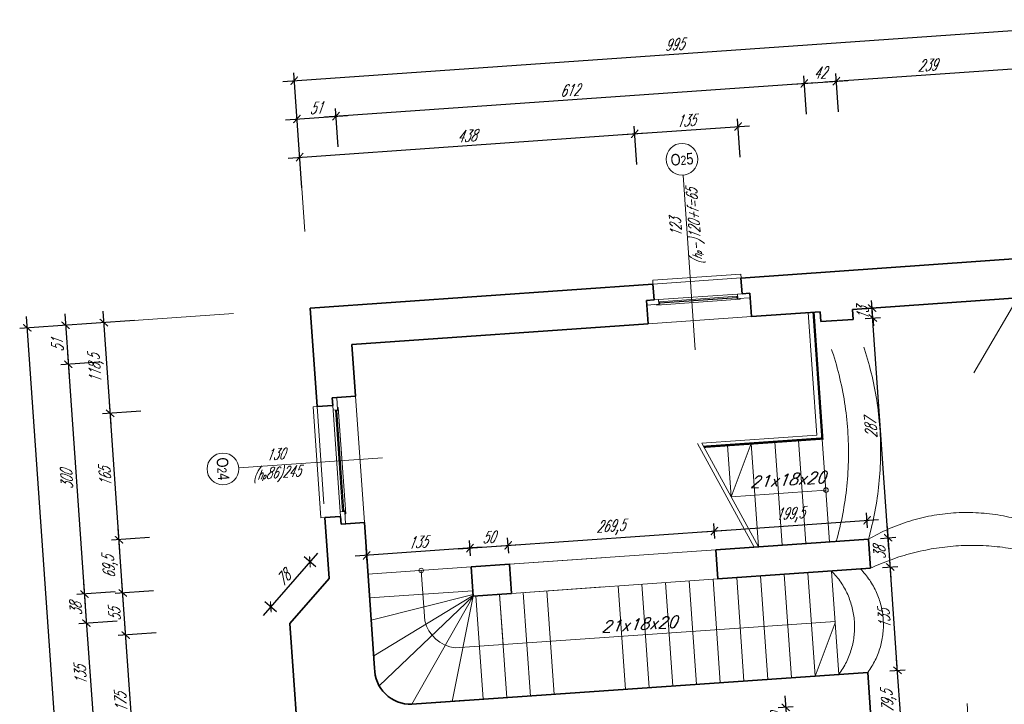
# Model space of a CAD drawing. Header units: millimetres. Extents: x 402 to 79005, y -7782 to 89952.
# Tile 161 of 256: x 21486 to 22769, y 32307 to 33199. Entities that reach past the tile are written whole.
import ezdxf

# ---------------------------------------------------------------- set-up
doc = ezdxf.new("R2010")
doc.units = ezdxf.units.MM
doc.header["$LTSCALE"] = 10
doc.linetypes.add('ACAD_ISO03W100', pattern=[30, 12, -18])
doc.linetypes.add('DASHED', pattern=[19.05, 12.7, -6.35])
doc.layers.get('0').update_dxf_attribs({"lineweight": 0})
doc.layers.get('Defpoints').update_dxf_attribs({"color": 253})
for name, color, linetype, lineweight in [('01 parter - ściany', 253, 'Continuous', 35), ('03-01_okna', 253, 'Continuous', 15), ('03_drzwi', 253, 'Continuous', 15), ('04-1_widok', 253, 'Continuous', 5), ('04-2_nad', 253, 'DASHED', 5), ('05-01_wymiary', 253, 'Continuous', 5), ('05-03_opis', 253, 'Continuous', 5), ('inw03-02_schody', 253, 'Continuous', 5), ('os', 253, 'ACAD_ISO03W100', 5)]:
    doc.layers.add(name, color=color, linetype=linetype, lineweight=lineweight)
doc.styles.add('ariel', font='ARIAL.TTF', dxfattribs={"width": 0.8})
doc.styles.add('ariel_wym', font='simplex.shx', dxfattribs={"width": 0.65, "oblique": 25})
doc.dimstyles.new('ariel 50', dxfattribs={"dimtxt": 15, "dimasz": 10, "dimexe": 10, "dimexo": 0, "dimgap": 5, "dimtad": 1, "dimdec": 1, "dimrnd": 0.5, "dimtxsty": 'ariel_wym', "dimblk": 'ARCHTICK', "dimcen": 2.5, "dimdle": 15, "dimazin": 0, "dimtfac": 1, "dimtdec": 1, "dimtix": 1, "dimtmove": 0, "dimatfit": 3, "dimldrblk": 'DOT', "dimfxl": 0, "dimarcsym": 0})
doc.dimstyles.new('ariel 50 wnętrze', dxfattribs={"dimtxt": 15, "dimasz": 10, "dimexe": 10, "dimexo": 0, "dimgap": 5, "dimtad": 1, "dimdec": 1, "dimrnd": 0.5, "dimtxsty": 'ariel_wym', "dimblk": 'ARCHTICK', "dimcen": 2.5, "dimdle": 15, "dimazin": 0, "dimtfac": 1, "dimtdec": 1, "dimtix": 1, "dimtmove": 0, "dimatfit": 3, "dimldrblk": 'DOT', "dimfxl": 0, "dimarcsym": 0})

# ---------------------------------------------------------------- blocks, each defined once
blk = doc.blocks.new('_ArchTick')
at = {"color": 0, "linetype": 'ByBlock', "const_width": 0.15}
blk.add_lwpolyline([(-0.5, -0.5), (0.5, 0.5)], dxfattribs=at)
blk = doc.blocks.new('*D1499')
at = {"layer": '05-01_wymiary', "color": 0, "lineweight": -2}
for p, q in [((21663.7, 32399.9), (21613.8, 32396.4)), ((21637.1, 32207.4), (21622.8, 32412.1)), ((21675.9, 32225.2), (21626.1, 32221.7))]:
    blk.add_line(p, q, dxfattribs=at)
at = {"layer": 'Defpoints', "color": 0}
for p in [(21837.9, 32412.1), (21623.8, 32397.1), (21917.1, 32242.1)]:
    blk.add_point(p, dxfattribs=at)
at = {"layer": '05-01_wymiary', "color": 0, "lineweight": -2, "xscale": 10, "yscale": 10, "zscale": 10}
for p, rotation in [((21623.8, 32397.1), 94.000000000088), ((21636, 32222.4), 274.000000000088)]:
    blk.add_blockref('_ArchTick', p, dxfattribs=dict(at, rotation=rotation))
at = {"layer": '05-01_wymiary', "color": 0, "insert": (21617.5, 32308.9), "char_height": 15, "attachment_point": 5, "rotation": 94, "style": 'ariel_wym'}
blk.add_mtext('175', dxfattribs=at)
blk = doc.blocks.new('_Dot')
at = {"color": 0, "linetype": 'ByBlock', "lineweight": -2}
blk.add_line((-0.5, 0), (-1, 0), dxfattribs=at)
at = {"color": 0, "linetype": 'ByBlock', "const_width": 0.5}
blk.add_lwpolyline([(-0.25, 0, 1), (0.25, 0, 1)], format="xyb", close=True, dxfattribs=at)
blk = doc.blocks.new('*D1500')
at = {"layer": '05-01_wymiary', "color": 0, "lineweight": -2}
for p, q in [((21624.9, 32382.2), (21618.9, 32467)), ((21659.9, 32454.8), (21610, 32451.3)), ((21663.7, 32399.9), (21613.8, 32396.4))]:
    blk.add_line(p, q, dxfattribs=at)
at = {"layer": 'Defpoints', "color": 0}
for p in [(21889, 32470.8), (21620, 32452), (21837.9, 32412.1)]:
    blk.add_point(p, dxfattribs=at)
at = {"layer": '05-01_wymiary', "color": 0, "lineweight": -2, "xscale": 10, "yscale": 10, "zscale": 10}
for p, rotation in [((21620, 32452), 94.00000000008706), ((21623.8, 32397.1), 274.0000000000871)]:
    blk.add_blockref('_ArchTick', p, dxfattribs=dict(at, rotation=rotation))
at = {"layer": '05-01_wymiary', "color": 0, "insert": (21609.4, 32423.7), "char_height": 15, "attachment_point": 5, "rotation": 94, "style": 'ariel_wym'}
blk.add_mtext('55', dxfattribs=at)
blk = doc.blocks.new('*D1501')
at = {"layer": '05-01_wymiary', "color": 0, "lineweight": -2}
for p, q in [((21621, 32437), (21614.1, 32536.3)), ((21655, 32524.1), (21605.2, 32520.6)), ((21659.9, 32454.8), (21610, 32451.3))]:
    blk.add_line(p, q, dxfattribs=at)
at = {"layer": 'Defpoints', "color": 0}
for p in [(21935, 32543.7), (21615.1, 32521.3), (21889, 32470.8)]:
    blk.add_point(p, dxfattribs=at)
at = {"layer": '05-01_wymiary', "color": 0, "lineweight": -2, "xscale": 10, "yscale": 10, "zscale": 10}
for p, rotation in [((21615.1, 32521.3), 94.00000000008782), ((21620, 32452), 274.0000000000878)]:
    blk.add_blockref('_ArchTick', p, dxfattribs=dict(at, rotation=rotation))
at = {"layer": '05-01_wymiary', "color": 0, "insert": (21603.7, 32485.7), "char_height": 15, "attachment_point": 5, "rotation": 94, "style": 'ariel_wym'}
blk.add_mtext('69,5', dxfattribs=at)
blk = doc.blocks.new('*D1502')
at = {"layer": '05-01_wymiary', "color": 0, "lineweight": -2}
for p, q in [((21616.2, 32506.4), (21602.6, 32700.9)), ((21643.5, 32688.7), (21593.6, 32685.2)), ((21655, 32524.1), (21605.2, 32520.6))]:
    blk.add_line(p, q, dxfattribs=at)
at = {"layer": 'Defpoints', "color": 0}
for p in [(21923.5, 32708.3), (21603.6, 32685.9), (21935, 32543.7)]:
    blk.add_point(p, dxfattribs=at)
at = {"layer": '05-01_wymiary', "color": 0, "lineweight": -2, "xscale": 10, "yscale": 10, "zscale": 10}
for p, rotation in [((21603.6, 32685.9), 94.00000000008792), ((21615.1, 32521.3), 274.0000000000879)]:
    blk.add_blockref('_ArchTick', p, dxfattribs=dict(at, rotation=rotation))
at = {"layer": '05-01_wymiary', "color": 0, "insert": (21596.9, 32602.8), "char_height": 15, "attachment_point": 5, "rotation": 94, "style": 'ariel_wym'}
blk.add_mtext('165', dxfattribs=at)
blk = doc.blocks.new('*D1503')
at = {"layer": '05-01_wymiary', "color": 0, "lineweight": -2}
for p, q in [((21604.7, 32671), (21594.3, 32819.1)), ((21635.3, 32806.9), (21585.4, 32803.4)), ((21643.5, 32688.7), (21593.6, 32685.2))]:
    blk.add_line(p, q, dxfattribs=at)
at = {"layer": 'Defpoints', "color": 0}
for p in [(21864.3, 32822.9), (21595.4, 32804.1), (21923.5, 32708.3)]:
    blk.add_point(p, dxfattribs=at)
at = {"layer": '05-01_wymiary', "color": 0, "lineweight": -2, "xscale": 10, "yscale": 10, "zscale": 10}
for p, rotation in [((21595.4, 32804.1), 94.00000000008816), ((21603.6, 32685.9), 274.0000000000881)]:
    blk.add_blockref('_ArchTick', p, dxfattribs=dict(at, rotation=rotation))
at = {"layer": '05-01_wymiary', "color": 0, "insert": (21585.6, 32744.1), "char_height": 15, "attachment_point": 5, "rotation": 94, "style": 'ariel_wym'}
blk.add_mtext('118,5', dxfattribs=at)
blk = doc.blocks.new('*D1504')
at = {"layer": '05-01_wymiary', "color": 0, "lineweight": -2}
for p, q in [((21544.4, 32815.6), (21550.1, 32734.8)), ((21585.4, 32803.4), (21535.5, 32799.9)), ((21588.9, 32752.6), (21539.1, 32749.1))]:
    blk.add_line(p, q, dxfattribs=at)
at = {"layer": 'Defpoints', "color": 0}
for p in [(21864.3, 32822.9), (21918.8, 32775.6), (21549, 32749.8)]:
    blk.add_point(p, dxfattribs=at)
at = {"layer": '05-01_wymiary', "color": 0, "lineweight": -2, "xscale": 10, "yscale": 10, "zscale": 10}
for p, rotation in [((21545.5, 32800.6), 94.00000000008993), ((21549, 32749.8), 274.0000000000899)]:
    blk.add_blockref('_ArchTick', p, dxfattribs=dict(at, rotation=rotation))
at = {"layer": '05-01_wymiary', "color": 0, "insert": (21534.8, 32774.3), "char_height": 15, "attachment_point": 5, "rotation": 94, "style": 'ariel_wym'}
blk.add_mtext('51', dxfattribs=at)
blk = doc.blocks.new('*D1505')
at = {"layer": '05-01_wymiary', "color": 0, "lineweight": -2}
for p, q in [((21548, 32764.7), (21571, 32435.5)), ((21588.9, 32752.6), (21539.1, 32749.1)), ((21609.9, 32453.3), (21560, 32449.8))]:
    blk.add_line(p, q, dxfattribs=at)
at = {"layer": 'Defpoints', "color": 0}
for p in [(21918.8, 32775.6), (22074.4, 32485.8), (21570, 32450.5)]:
    blk.add_point(p, dxfattribs=at)
at = {"layer": '05-01_wymiary', "color": 0, "lineweight": -2, "xscale": 10, "yscale": 10, "zscale": 10}
for p, rotation in [((21549, 32749.8), 94.00000000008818), ((21570, 32450.5), 274.0000000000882)]:
    blk.add_blockref('_ArchTick', p, dxfattribs=dict(at, rotation=rotation))
at = {"layer": '05-01_wymiary', "color": 0, "insert": (21547, 32599.3), "char_height": 15, "attachment_point": 5, "rotation": 94, "style": 'ariel_wym'}
blk.add_mtext('300', dxfattribs=at)
blk = doc.blocks.new('*D1506')
at = {"layer": '05-01_wymiary', "color": 0, "lineweight": -2}
for p, q in [((21568.9, 32465.5), (21573.7, 32397.6)), ((21609.9, 32453.3), (21560, 32449.8)), ((21612.5, 32415.4), (21562.6, 32411.9))]:
    blk.add_line(p, q, dxfattribs=at)
at = {"layer": 'Defpoints', "color": 0}
for p in [(22074.4, 32485.8), (22080.3, 32448.1), (21572.6, 32412.6)]:
    blk.add_point(p, dxfattribs=at)
at = {"layer": '05-01_wymiary', "color": 0, "lineweight": -2, "xscale": 10, "yscale": 10, "zscale": 10}
for p, rotation in [((21570, 32450.5), 94.00000000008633), ((21572.6, 32412.6), 274.0000000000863)]:
    blk.add_blockref('_ArchTick', p, dxfattribs=dict(at, rotation=rotation))
at = {"layer": '05-01_wymiary', "color": 0, "insert": (21558.8, 32430.7), "char_height": 15, "attachment_point": 5, "rotation": 94, "style": 'ariel_wym'}
blk.add_mtext('38', dxfattribs=at)
blk = doc.blocks.new('*D1507')
at = {"layer": '05-01_wymiary', "color": 0, "lineweight": -2}
for p, q in [((21571.6, 32427.6), (21583.1, 32263)), ((21612.5, 32415.4), (21562.6, 32411.9)), ((21621.9, 32280.7), (21572.1, 32277.2))]:
    blk.add_line(p, q, dxfattribs=at)
at = {"layer": 'Defpoints', "color": 0}
for p in [(22080.3, 32448.1), (21996.7, 32306.9), (21582, 32277.9)]:
    blk.add_point(p, dxfattribs=at)
at = {"layer": '05-01_wymiary', "color": 0, "lineweight": -2, "xscale": 10, "yscale": 10, "zscale": 10}
for p, rotation in [((21572.6, 32412.6), 94.00000000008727), ((21582, 32277.9), 274.0000000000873)]:
    blk.add_blockref('_ArchTick', p, dxfattribs=dict(at, rotation=rotation))
at = {"layer": '05-01_wymiary', "color": 0, "insert": (21564.9, 32344.4), "char_height": 15, "attachment_point": 5, "rotation": 94, "style": 'ariel_wym'}
blk.add_mtext('135', dxfattribs=at)
blk = doc.blocks.new('*D1529')
at = {"layer": '05-01_wymiary', "color": 0, "lineweight": -2}
for p, q in [((21803.8, 28390.3), (21494.6, 32812.1)), ((21535.5, 32799.9), (21485.6, 32796.5)), ((21842.6, 28408), (21792.7, 28404.5))]:
    blk.add_line(p, q, dxfattribs=at)
at = {"layer": 'Defpoints', "color": 0}
for p in [(21864.3, 32822.9), (21495.6, 32797.2), (22246.2, 28436.2)]:
    blk.add_point(p, dxfattribs=at)
at = {"layer": '05-01_wymiary', "color": 0, "lineweight": -2, "xscale": 10, "yscale": 10, "zscale": 10}
for p, rotation in [((21495.6, 32797.2), 94.00000000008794), ((21802.7, 28405.2), 274.0000000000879)]:
    blk.add_blockref('_ArchTick', p, dxfattribs=dict(at, rotation=rotation))
at = {"layer": '05-01_wymiary', "color": 0, "insert": (21635.3, 30600.2), "char_height": 15, "attachment_point": 5, "rotation": 94, "style": 'ariel_wym'}
blk.add_mtext('4402,5', dxfattribs=at)
blk = doc.blocks.new('*D1530')
at = {"layer": '05-01_wymiary', "color": 0, "lineweight": -2}
for p, q in [((22290.3, 33010.2), (22286.8, 33060.1)), ((21835.6, 33018.5), (22302.5, 33051.2)), ((21853.4, 32979.7), (21849.9, 33029.5))]:
    blk.add_line(p, q, dxfattribs=at)
at = {"layer": 'Defpoints', "color": 0}
for p in [(22287.5, 33050.1), (21864.3, 32822.9), (22304.8, 32802.6)]:
    blk.add_point(p, dxfattribs=at)
at = {"layer": '05-01_wymiary', "color": 0, "lineweight": -2, "xscale": 10, "yscale": 10, "zscale": 10}
for p, rotation in [((22287.5, 33050.1), 3.999999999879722), ((21850.6, 33019.6), 183.9999999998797)]:
    blk.add_blockref('_ArchTick', p, dxfattribs=dict(at, rotation=rotation))
at = {"layer": '05-01_wymiary', "color": 0, "insert": (22068.2, 33047.3), "char_height": 15, "attachment_point": 5, "rotation": 4, "style": 'ariel_wym'}
blk.add_mtext('438', dxfattribs=at)
blk = doc.blocks.new('*D1531')
at = {"layer": '05-01_wymiary', "color": 0, "lineweight": -2}
for p, q in [((22425, 33019.6), (22421.5, 33069.5)), ((22272.6, 33049.1), (22437.2, 33060.6)), ((22290.3, 33010.2), (22286.8, 33060.1))]:
    blk.add_line(p, q, dxfattribs=at)
at = {"layer": 'Defpoints', "color": 0}
for p in [(22422.2, 33059.5), (22439.5, 32812), (22304.8, 32802.6)]:
    blk.add_point(p, dxfattribs=at)
at = {"layer": '05-01_wymiary', "color": 0, "lineweight": -2, "xscale": 10, "yscale": 10, "zscale": 10}
for p, rotation in [((22287.5, 33050.1), 183.9999999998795), ((22422.2, 33059.5), 3.99999999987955)]:
    blk.add_blockref('_ArchTick', p, dxfattribs=dict(at, rotation=rotation))
at = {"layer": '05-01_wymiary', "color": 0, "insert": (22354, 33067.3), "char_height": 15, "attachment_point": 5, "rotation": 4, "style": 'ariel_wym'}
blk.add_mtext('135', dxfattribs=at)
blk = doc.blocks.new('*D1533')
at = {"layer": '05-01_wymiary', "color": 0, "lineweight": -2}
for p, q in [((21900.8, 33033.1), (21897.3, 33083)), ((21832.1, 33068.4), (21912.9, 33074)), ((21849.9, 33029.5), (21846.4, 33079.4))]:
    blk.add_line(p, q, dxfattribs=at)
at = {"layer": 'Defpoints', "color": 0}
for p in [(21898, 33073), (21864.3, 32822.9), (21918.8, 32775.6)]:
    blk.add_point(p, dxfattribs=at)
at = {"layer": '05-01_wymiary', "color": 0, "lineweight": -2, "xscale": 10, "yscale": 10, "zscale": 10}
for p, rotation in [((21847.1, 33069.4), 183.9999999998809), ((21898, 33073), 3.999999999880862)]:
    blk.add_blockref('_ArchTick', p, dxfattribs=dict(at, rotation=rotation))
at = {"layer": '05-01_wymiary', "color": 0, "insert": (21871.7, 33083.7), "char_height": 15, "attachment_point": 5, "rotation": 4, "style": 'ariel_wym'}
blk.add_mtext('51', dxfattribs=at)
blk = doc.blocks.new('*D1534')
at = {"layer": '05-01_wymiary', "color": 0, "lineweight": -2}
for p, q in [((22511.3, 33075.8), (22507.8, 33125.7)), ((21883, 33072), (22523.4, 33116.7)), ((21900.8, 33033.1), (21897.3, 33083))]:
    blk.add_line(p, q, dxfattribs=at)
at = {"layer": 'Defpoints', "color": 0}
for p in [(22508.5, 33115.7), (22529.3, 32818.3), (21918.8, 32775.6)]:
    blk.add_point(p, dxfattribs=at)
at = {"layer": '05-01_wymiary', "color": 0, "lineweight": -2, "xscale": 10, "yscale": 10, "zscale": 10}
for p, rotation in [((22508.5, 33115.7), 3.99999999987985), ((21898, 33073), 183.9999999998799)]:
    blk.add_blockref('_ArchTick', p, dxfattribs=dict(at, rotation=rotation))
at = {"layer": '05-01_wymiary', "color": 0, "insert": (22202.4, 33106.8), "char_height": 15, "attachment_point": 5, "rotation": 4, "style": 'ariel_wym'}
blk.add_mtext('612', dxfattribs=at)
blk = doc.blocks.new('*D1535')
at = {"layer": '05-01_wymiary', "color": 0, "lineweight": -2}
for p, q in [((22493.5, 33114.6), (22565.3, 33119.7)), ((22511.3, 33075.8), (22507.8, 33125.7)), ((22553.2, 33078.7), (22549.7, 33128.6))]:
    blk.add_line(p, q, dxfattribs=at)
at = {"layer": 'Defpoints', "color": 0}
for p in [(22550.4, 33118.6), (22529.3, 32818.3), (22571.2, 32821.2)]:
    blk.add_point(p, dxfattribs=at)
at = {"layer": '05-01_wymiary', "color": 0, "lineweight": -2, "xscale": 10, "yscale": 10, "zscale": 10}
for p, rotation in [((22508.5, 33115.7), 183.9999999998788), ((22550.4, 33118.6), 3.999999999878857)]:
    blk.add_blockref('_ArchTick', p, dxfattribs=dict(at, rotation=rotation))
at = {"layer": '05-01_wymiary', "color": 0, "insert": (22528.6, 33129.6), "char_height": 15, "attachment_point": 5, "rotation": 4, "style": 'ariel_wym'}
blk.add_mtext('42', dxfattribs=at)
blk = doc.blocks.new('*D1536')
at = {"layer": '05-01_wymiary', "color": 0, "lineweight": -2}
for p, q in [((22791.6, 33095.4), (22788.1, 33145.3)), ((22535.4, 33117.6), (22803.8, 33136.3)), ((22553.2, 33078.7), (22549.7, 33128.6))]:
    blk.add_line(p, q, dxfattribs=at)
at = {"layer": 'Defpoints', "color": 0}
for p in [(22788.8, 33135.3), (22809.6, 32837.9), (22571.2, 32821.2)]:
    blk.add_point(p, dxfattribs=at)
at = {"layer": '05-01_wymiary', "color": 0, "lineweight": -2, "xscale": 10, "yscale": 10, "zscale": 10}
for p, rotation in [((22788.8, 33135.3), 3.999999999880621), ((22550.4, 33118.6), 183.9999999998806)]:
    blk.add_blockref('_ArchTick', p, dxfattribs=dict(at, rotation=rotation))
at = {"layer": '05-01_wymiary', "color": 0, "insert": (22668.7, 33139.4), "char_height": 15, "attachment_point": 5, "rotation": 4, "style": 'ariel_wym'}
blk.add_mtext('239', dxfattribs=at)
blk = doc.blocks.new('*D1538')
at = {"layer": '05-01_wymiary', "color": 0, "lineweight": -2}
for p, q in [((22839, 33148.8), (22835.5, 33198.7)), ((21828.7, 33118.3), (22851.2, 33189.8)), ((21846.4, 33079.4), (21842.9, 33129.3))]:
    blk.add_line(p, q, dxfattribs=at)
at = {"layer": 'Defpoints', "color": 0}
for p in [(22836.2, 33188.7), (22856.9, 32892.4), (21864.3, 32822.9)]:
    blk.add_point(p, dxfattribs=at)
at = {"layer": '05-01_wymiary', "color": 0, "lineweight": -2, "xscale": 10, "yscale": 10, "zscale": 10}
for p, rotation in [((22836.2, 33188.7), 3.999999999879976), ((21843.6, 33119.3), 183.9999999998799)]:
    blk.add_blockref('_ArchTick', p, dxfattribs=dict(at, rotation=rotation))
at = {"layer": '05-01_wymiary', "color": 0, "insert": (22339, 33166.5), "char_height": 15, "attachment_point": 5, "rotation": 4, "style": 'ariel_wym'}
blk.add_mtext('995', dxfattribs=at)
blk = doc.blocks.new('*D1666')
at = {"layer": '05-01_wymiary', "color": 0, "lineweight": -2}
for p, q in [((22636.6, 32256.9), (22628.9, 32366.2)), ((22620, 32350.5), (22639.9, 32351.9)), ((22625.5, 32271.1), (22645.5, 32272.5))]:
    blk.add_line(p, q, dxfattribs=at)
at = {"layer": 'Defpoints', "color": 0}
for p in [(22630, 32351.2), (22591.2, 32348.5), (22613.2, 32270.3)]:
    blk.add_point(p, dxfattribs=at)
at = {"layer": '05-01_wymiary', "color": 0, "lineweight": -2, "xscale": 10, "yscale": 10, "zscale": 10}
for p, rotation in [((22630, 32351.2), 94.00000000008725), ((22635.5, 32271.8), 274.0000000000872)]:
    blk.add_blockref('_ArchTick', p, dxfattribs=dict(at, rotation=rotation))
at = {"layer": '05-01_wymiary', "color": 0, "insert": (22618.8, 32310.5), "char_height": 15, "attachment_point": 5, "rotation": 94, "style": 'ariel_wym'}
blk.add_mtext('79,5', dxfattribs=at)
blk = doc.blocks.new('*D1667')
at = {"layer": '05-01_wymiary', "color": 0, "lineweight": -2}
for p, q in [((22631, 32336.2), (22619.5, 32500.8)), ((22610.6, 32485.2), (22630.5, 32486.6)), ((22620, 32350.5), (22639.9, 32351.9))]:
    blk.add_line(p, q, dxfattribs=at)
at = {"layer": 'Defpoints', "color": 0}
for p in [(22594.8, 32484.1), (22620.5, 32485.9), (22591.2, 32348.5)]:
    blk.add_point(p, dxfattribs=at)
at = {"layer": '05-01_wymiary', "color": 0, "lineweight": -2, "xscale": 10, "yscale": 10, "zscale": 10}
for p, rotation in [((22620.5, 32485.9), 94.00000000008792), ((22630, 32351.2), 274.0000000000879)]:
    blk.add_blockref('_ArchTick', p, dxfattribs=dict(at, rotation=rotation))
at = {"layer": '05-01_wymiary', "color": 0, "insert": (22612.8, 32417.7), "char_height": 15, "attachment_point": 5, "rotation": 94, "style": 'ariel_wym'}
blk.add_mtext('135', dxfattribs=at)
blk = doc.blocks.new('*D1668')
at = {"layer": '05-01_wymiary', "color": 0, "lineweight": -2}
for p, q in [((22621.6, 32470.9), (22616.8, 32538.7)), ((22607.9, 32523.1), (22627.9, 32524.5)), ((22610.6, 32485.2), (22630.5, 32486.6))]:
    blk.add_line(p, q, dxfattribs=at)
at = {"layer": 'Defpoints', "color": 0}
for p in [(22592.1, 32522), (22617.9, 32523.8), (22594.8, 32484.1)]:
    blk.add_point(p, dxfattribs=at)
at = {"layer": '05-01_wymiary', "color": 0, "lineweight": -2, "xscale": 10, "yscale": 10, "zscale": 10}
for p, rotation in [((22617.9, 32523.8), 94.00000000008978), ((22620.5, 32485.9), 274.0000000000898)]:
    blk.add_blockref('_ArchTick', p, dxfattribs=dict(at, rotation=rotation))
at = {"layer": '05-01_wymiary', "color": 0, "insert": (22606.7, 32504), "char_height": 15, "attachment_point": 5, "rotation": 94, "style": 'ariel_wym'}
blk.add_mtext('38', dxfattribs=at)
blk = doc.blocks.new('*D1669')
at = {"layer": '05-01_wymiary', "color": 0, "lineweight": -2}
for p, q in [((22618.9, 32508.8), (22596.8, 32825)), ((22587.9, 32809.4), (22607.8, 32810.8)), ((22607.9, 32523.1), (22627.9, 32524.5))]:
    blk.add_line(p, q, dxfattribs=at)
at = {"layer": 'Defpoints', "color": 0}
for p in [(22572.1, 32808.3), (22597.9, 32810.1), (22592.1, 32522)]:
    blk.add_point(p, dxfattribs=at)
at = {"layer": '05-01_wymiary', "color": 0, "lineweight": -2, "xscale": 10, "yscale": 10, "zscale": 10}
for p, rotation in [((22597.9, 32810.1), 94.00000000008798), ((22617.9, 32523.8), 274.000000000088)]:
    blk.add_blockref('_ArchTick', p, dxfattribs=dict(at, rotation=rotation))
at = {"layer": '05-01_wymiary', "color": 0, "insert": (22595.4, 32666.1), "char_height": 15, "attachment_point": 5, "rotation": 94, "style": 'ariel_wym'}
blk.add_mtext('287', dxfattribs=at)
blk = doc.blocks.new('*D1670')
at = {"layer": '05-01_wymiary', "color": 0, "lineweight": -2}
for p, q in [((22587, 32822.4), (22606.9, 32823.7)), ((22597, 32823), (22596.3, 32833)), ((22587.9, 32809.4), (22607.8, 32810.8)), ((22597.9, 32810.1), (22597, 32823)), ((22597.9, 32810.1), (22598.6, 32800.1))]:
    blk.add_line(p, q, dxfattribs=at)
at = {"layer": 'Defpoints', "color": 0}
for p in [(22571.2, 32821.2), (22597, 32823), (22572.1, 32808.3)]:
    blk.add_point(p, dxfattribs=at)
at = {"layer": '05-01_wymiary', "color": 0, "lineweight": -2, "xscale": 10, "yscale": 10, "zscale": 10}
for p, rotation in [((22597, 32823), 274.00000000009), ((22597.9, 32810.1), 94.00000000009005)]:
    blk.add_blockref('_ArchTick', p, dxfattribs=dict(at, rotation=rotation))
at = {"layer": '05-01_wymiary', "color": 0, "insert": (22584.9, 32815.7), "char_height": 15, "attachment_point": 5, "rotation": 94, "style": 'ariel_wym'}
blk.add_mtext('13', dxfattribs=at)
blk = doc.blocks.new('*D1686')
at = {"layer": '05-01_wymiary', "color": 0, "lineweight": -2}
for p, q in [((22483.2, 32317.8), (22487.4, 32258)), ((22494.2, 32303.6), (22474.3, 32302.2)), ((22486.3, 32272.9), (22476.4, 32272.2))]:
    blk.add_line(p, q, dxfattribs=at)
at = {"layer": 'Defpoints', "color": 0}
for p in [(22516, 32305.1), (22486.3, 32272.9), (22486.3, 32272.9)]:
    blk.add_point(p, dxfattribs=at)
at = {"layer": '05-01_wymiary', "color": 0, "lineweight": -2, "xscale": 10, "yscale": 10, "zscale": 10}
for p, rotation in [((22484.3, 32302.9), 94.00000000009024), ((22486.3, 32272.9), 274.0000000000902)]:
    blk.add_blockref('_ArchTick', p, dxfattribs=dict(at, rotation=rotation))
at = {"layer": '05-01_wymiary', "color": 0, "insert": (22472.8, 32287), "char_height": 15, "attachment_point": 5, "rotation": 94, "style": 'ariel_wym'}
blk.add_mtext('30', dxfattribs=at)
blk = doc.blocks.new('*D1719')
at = {"layer": '05-01_wymiary', "color": 0, "lineweight": -2}
for p, q in [((22073.3, 32500.4), (22072, 32520.3)), ((22123.2, 32503.9), (22121.8, 32523.8)), ((22057.7, 32509.3), (22137.5, 32514.9))]:
    blk.add_line(p, q, dxfattribs=at)
at = {"layer": 'Defpoints', "color": 0}
for p in [(22122.5, 32513.9), (22074.4, 32485.8), (22124.2, 32489.3)]:
    blk.add_point(p, dxfattribs=at)
at = {"layer": '05-01_wymiary', "color": 0, "lineweight": -2, "xscale": 10, "yscale": 10, "zscale": 10}
for p, rotation in [((22072.7, 32510.4), 183.9999999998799), ((22122.5, 32513.9), 3.999999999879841)]:
    blk.add_blockref('_ArchTick', p, dxfattribs=dict(at, rotation=rotation))
at = {"layer": '05-01_wymiary', "color": 0, "insert": (22096.7, 32524.6), "char_height": 15, "attachment_point": 5, "rotation": 4, "style": 'ariel_wym'}
blk.add_mtext('50', dxfattribs=at)
blk = doc.blocks.new('*D1720')
at = {"layer": '05-01_wymiary', "color": 0, "lineweight": -2}
for p, q in [((22392, 32522.7), (22390.6, 32542.6)), ((22107.6, 32512.8), (22406.2, 32533.7)), ((22123.2, 32503.9), (22121.8, 32523.8))]:
    blk.add_line(p, q, dxfattribs=at)
at = {"layer": 'Defpoints', "color": 0}
for p in [(22391.3, 32532.6), (22393, 32508.1), (22124.2, 32489.3)]:
    blk.add_point(p, dxfattribs=at)
at = {"layer": '05-01_wymiary', "color": 0, "lineweight": -2, "xscale": 10, "yscale": 10, "zscale": 10}
for p, rotation in [((22391.3, 32532.6), 3.99999999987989), ((22122.5, 32513.9), 183.9999999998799)]:
    blk.add_blockref('_ArchTick', p, dxfattribs=dict(at, rotation=rotation))
at = {"layer": '05-01_wymiary', "color": 0, "insert": (22255.9, 32537.1), "char_height": 15, "attachment_point": 5, "rotation": 4, "style": 'ariel_wym'}
blk.add_mtext('269,5', dxfattribs=at)
blk = doc.blocks.new('*D1721')
at = {"layer": '05-01_wymiary', "color": 0, "lineweight": -2}
for p, q in [((22591.1, 32536.6), (22589.7, 32556.5)), ((22376.3, 32531.6), (22605.3, 32547.6)), ((22392, 32522.7), (22390.6, 32542.6))]:
    blk.add_line(p, q, dxfattribs=at)
at = {"layer": 'Defpoints', "color": 0}
for p in [(22590.4, 32546.6), (22592.1, 32522), (22393, 32508.1)]:
    blk.add_point(p, dxfattribs=at)
at = {"layer": '05-01_wymiary', "color": 0, "lineweight": -2, "xscale": 10, "yscale": 10, "zscale": 10}
for p, rotation in [((22590.4, 32546.6), 3.999999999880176), ((22391.3, 32532.6), 183.9999999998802)]:
    blk.add_blockref('_ArchTick', p, dxfattribs=dict(at, rotation=rotation))
at = {"layer": '05-01_wymiary', "color": 0, "insert": (22489.9, 32553.5), "char_height": 15, "attachment_point": 5, "rotation": 4, "style": 'ariel_wym'}
blk.add_mtext('199,5', dxfattribs=at)
blk = doc.blocks.new('*D1722')
at = {"layer": '05-01_wymiary', "color": 0, "lineweight": -2}
for p, q in [((22073.3, 32500.4), (22072, 32520.3)), ((22087.6, 32511.4), (21923, 32499.9)), ((21938.7, 32491), (21937.3, 32510.9))]:
    blk.add_line(p, q, dxfattribs=at)
at = {"layer": 'Defpoints', "color": 0}
for p in [(21938, 32500.9), (22074.4, 32485.8), (21939.7, 32476.4)]:
    blk.add_point(p, dxfattribs=at)
at = {"layer": '05-01_wymiary', "color": 0, "lineweight": -2, "xscale": 10, "yscale": 10, "zscale": 10}
for p, rotation in [((22072.7, 32510.4), 3.99999999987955), ((21938, 32500.9), 183.9999999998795)]:
    blk.add_blockref('_ArchTick', p, dxfattribs=dict(at, rotation=rotation))
at = {"layer": '05-01_wymiary', "color": 0, "insert": (22004.4, 32518.1), "char_height": 15, "attachment_point": 5, "rotation": 4, "style": 'ariel_wym'}
blk.add_mtext('135', dxfattribs=at)
blk = doc.blocks.new('*D1723')
at = {"layer": '05-01_wymiary', "color": 0, "lineweight": -2}
for p, q in [((21873.9, 32503.8), (21803.2, 32422.5)), ((21871.6, 32485.9), (21856.5, 32499)), ((21820.5, 32427.2), (21805.4, 32440.3))]:
    blk.add_line(p, q, dxfattribs=at)
at = {"layer": 'Defpoints', "color": 0}
for p in [(21889, 32470.8), (21813, 32433.8), (21837.9, 32412.1)]:
    blk.add_point(p, dxfattribs=at)
at = {"layer": '05-01_wymiary', "color": 0, "lineweight": -2, "xscale": 10, "yscale": 10, "zscale": 10}
for p, rotation in [((21864, 32492.5), 48.99999999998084), ((21813, 32433.8), 228.9999999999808)]:
    blk.add_blockref('_ArchTick', p, dxfattribs=dict(at, rotation=rotation))
at = {"layer": '05-01_wymiary', "color": 0, "insert": (21829.1, 32471.3), "char_height": 15, "attachment_point": 5, "rotation": 49, "style": 'ariel_wym'}
blk.add_mtext('78', dxfattribs=at)

msp = doc.modelspace()

# ---------------------------------------------------------------- linework, layer by layer
at = {"layer": '01 parter - ściany'}
for p, q in [((22425.97, 32862.22), (22856.91, 32892.35)), ((22427.4, 32841.77), (22425.97, 32862.22)), ((21864.34, 32822.94), (22311.25, 32854.19)), ((22312.68, 32833.74), (22311.25, 32854.19)), ((22427.4, 32841.77), (22437.37, 32842.46)), ((22439.5, 32812.04), (22437.37, 32842.46)), ((22571.18, 32821.25), (22809.6, 32837.92)), ((22302.7, 32833.05), (22312.68, 32833.74)), ((22304.83, 32802.62), (22302.7, 32833.05)), ((21873.3, 32694.76), (21864.34, 32822.94)), ((22439.5, 32812.04), (22529.28, 32818.32)), ((22530.19, 32805.35), (22529.28, 32818.32)), ((22571.18, 32821.25), (22572.09, 32808.28)), ((21918.77, 32775.62), (22304.83, 32802.62)), ((22572.09, 32808.28), (22530.19, 32805.35)), ((21923.48, 32708.29), (21918.77, 32775.62)), ((21923.48, 32708.29), (21893.05, 32706.16)), ((21893.75, 32696.19), (21873.3, 32694.76)), ((21893.05, 32706.16), (21893.75, 32696.19)), ((21903.87, 32551.54), (21883.42, 32550.11)), ((21888.96, 32470.8), (21883.42, 32550.11)), ((21904.56, 32541.56), (21903.87, 32551.54)), ((21934.99, 32543.69), (21904.56, 32541.56)), ((21948.24, 32354.19), (21934.99, 32543.69)), ((22393, 32508.05), (22592.11, 32521.98)), ((22594.76, 32484.07), (22592.11, 32521.98)), ((22395.65, 32470.15), (22393, 32508.05)), ((22074.37, 32485.77), (22124.25, 32489.26)), ((22077.02, 32447.86), (22074.37, 32485.77)), ((22126.9, 32451.35), (22124.25, 32489.26)), ((22395.65, 32470.15), (22594.76, 32484.07)), ((21888.96, 32470.8), (21837.93, 32412.1)), ((22077.02, 32447.86), (22126.9, 32451.35)), ((21850.85, 32227.44), (21837.93, 32412.1)), ((21996.67, 32306.92), (22591.2, 32348.49)), ((22596.34, 32275.09), (22591.2, 32348.49)), ((22034.69, 32309.57), (22064.61, 32311.67))]:
    msp.add_line(p, q, dxfattribs=at)
msp.add_arc((21995.44, 32354.1), 47.2, 179.89624, 271.48248, dxfattribs=at)
at = {"layer": '03-01_okna', "linetype": 'Continuous', "lineweight": 0}
for p, q in [((22425.67, 32867.24), (22310.9, 32859.21)), ((22426.02, 32862.25), (22425.67, 32867.24)), ((22311.24, 32854.22), (22310.9, 32859.21)), ((22318.66, 32834.17), (22421.41, 32841.37)), ((22421.62, 32838.38), (22318.87, 32831.18)), ((22420.73, 32836.81), (22319.98, 32829.75)), ((22420.9, 32834.32), (22420.62, 32838.31)), ((22320.15, 32827.26), (22319.87, 32831.25)), ((22420.76, 32836.31), (22320.01, 32829.25)), ((21873.3, 32694.81), (21868.31, 32694.46)), ((21868.31, 32694.46), (21878.43, 32549.76)), ((21903.47, 32557.53), (21894.18, 32690.2)), ((21897.17, 32690.41), (21906.46, 32557.74)), ((21901.23, 32689.69), (21897.24, 32689.41)), ((21898.74, 32689.52), (21907.89, 32558.84)), ((21899.24, 32689.55), (21908.39, 32558.87)), ((21910.38, 32559.01), (21906.39, 32558.73))]:
    msp.add_line(p, q, dxfattribs=at)
at = {"layer": '03-01_okna', "linetype": 'DASHED'}
for p, q in [((22426.02, 32862.25), (22311.24, 32854.22)), ((21873.3, 32694.81), (21883.42, 32550.11)), ((21878.43, 32549.76), (21883.42, 32550.11))]:
    msp.add_line(p, q, dxfattribs=at)
at = {"layer": '03-01_okna', "linetype": 'Continuous', "lineweight": 0}
for points in [[(22421.83, 32835.38), (22437.79, 32836.51), (22437.37, 32842.49), (22421.41, 32841.37)], [(22303.12, 32827.06), (22319.08, 32828.18), (22318.66, 32834.17), (22302.7, 32833.05)], [(21900.16, 32690.62), (21899.04, 32706.58), (21893.05, 32706.16), (21894.18, 32690.2)], [(21910.58, 32541.99), (21909.46, 32557.95), (21903.47, 32557.53), (21904.59, 32541.57)]]:
    msp.add_lwpolyline(points, close=True, dxfattribs=at)
for points in [[(22424.82, 32835.6), (22424.89, 32834.6), (22316.16, 32826.98), (22316.09, 32827.97)], [(21899.95, 32693.61), (21900.95, 32693.68), (21910.66, 32555.02), (21909.67, 32554.95)]]:
    msp.add_lwpolyline(points, dxfattribs=at)
at = {"layer": '03_drzwi'}
msp.add_line((22720.93, 32308.09), (22728.14, 32170.51), dxfattribs=at)
at = {"layer": '04-1_widok'}
for p, q in [((22304.83, 32802.65), (22439.5, 32812.07)), ((21934.99, 32543.69), (21923.48, 32708.29))]:
    msp.add_line(p, q, dxfattribs=at)
at = {"layer": '04-2_nad', "ltscale": 2}
for centre, radius, start, end in [((22141.83, 32634.34), 424.34, 344.23469, 23.76531), ((22183.72, 32637.27), 424.35, 344.23469, 23.76531), ((22720.81, 32301.33), 255.44, 67.74486, 120.25514), ((22727.7, 32202.82), 311.08, 72.70034, 115.29966), ((22470.43, 32407.71), 103.62, 323.35373, 44.64627), ((22508.06, 32410.34), 103.62, 323.35373, 44.64627)]:
    msp.add_arc(centre, radius, start, end, dxfattribs=at)
at = {"layer": '05-01_wymiary'}
for p, q in [((21842.92, 33129.29), (21857.36, 32922.7)), ((21485.62, 32796.46), (21764.58, 32815.97))]:
    msp.add_line(p, q, dxfattribs=at)
at = {"layer": '05-03_opis'}
msp.add_line((22729.72, 32738.67), (22918.84, 33063.56), dxfattribs=at)
at = {"layer": '05-03_opis', "lineweight": 0}
for p, q in [((22366.46, 32768.86), (22350.56, 32996.22)), ((21958.77, 32628.08), (21771.21, 32614.97))]:
    msp.add_line(p, q, dxfattribs=at)
for centre in [(22349.12, 33016.86), (21750.57, 32613.52)]:
    msp.add_circle(centre, 20.69, dxfattribs=at)
at = {"layer": 'inw03-02_schody'}
for p, q in [((22524.7, 32657.59), (22513.54, 32817.21)), ((22374.84, 32647.11), (22524.7, 32657.59)), ((22531.54, 32658.07), (22541.51, 32518.44)), ((22369.35, 32646.73), (22443.25, 32511.57)), ((22374.84, 32647.11), (22448.74, 32511.95)), ((22408.39, 32644.46), (22413.1, 32577.12)), ((22413.02, 32577.27), (22439.32, 32646.62)), ((22439.32, 32646.62), (22448.74, 32511.85)), ((22470.24, 32648.78), (22479.66, 32514.05)), ((22501.17, 32650.95), (22510.59, 32516.24)), ((22413.02, 32577.27), (22536.84, 32585.93)), ((22124.25, 32489.26), (22393, 32508.05)), ((22232.26, 32496.81), (22232.28, 32496.62)), ((21939.7, 32476.36), (22074.37, 32485.77)), ((22013.63, 32415.48), (22009.03, 32481.2)), ((22513.24, 32478.37), (22522.65, 32343.66)), ((22553.58, 32345.86), (22544.16, 32480.53)), ((22395.65, 32470.15), (22126.9, 32451.35)), ((22327.69, 32465.39), (22337.12, 32330.5)), ((22358.61, 32467.56), (22368.04, 32332.69)), ((22389.54, 32469.72), (22398.97, 32334.89)), ((22420.46, 32471.88), (22429.89, 32337.08)), ((22451.39, 32474.04), (22460.81, 32339.27)), ((22482.31, 32476.21), (22491.73, 32341.47)), ((22076.53, 32454.85), (21941.86, 32445.43)), ((22142.14, 32452.42), (22151.59, 32317.28)), ((22173.07, 32454.58), (22182.51, 32319.52)), ((22265.84, 32461.07), (22275.28, 32326.11)), ((22296.76, 32463.23), (22306.2, 32328.3)), ((22076.87, 32449.96), (21943.89, 32416.38)), ((22076.95, 32448.82), (21947.14, 32369.92)), ((22077.02, 32447.86), (21954.19, 32331.17)), ((22077.02, 32447.86), (21996.67, 32306.92)), ((22077.02, 32447.86), (22049.65, 32310.62)), ((22080.29, 32448.09), (22089.71, 32313.42)), ((22111.22, 32450.26), (22120.65, 32315.36)), ((22111.22, 32450.26), (22115.8, 32384.69)), ((22053.2, 32380.45), (22548.75, 32414.94)), ((22548.87, 32413.19), (22522.65, 32343.66))]:
    msp.add_line(p, q, dxfattribs=at)
at = {"layer": 'inw03-02_schody', "const_width": 3}
msp.add_lwpolyline([(22377.2, 32642.28), (22532.09, 32653.11), (22520.58, 32817.71)], dxfattribs=at)
at = {"layer": 'inw03-02_schody'}
for centre in [(22536.84, 32585.93), (22009.03, 32481.2)]:
    msp.add_circle(centre, 3, dxfattribs=at)
msp.add_arc((22059.34, 32427.25), 47.2, 194.44007, 262.53483, dxfattribs=at)
at = {"layer": 'os'}
for p, q in [((22124.25, 32489.26), (22393, 32508.05)), ((22126.9, 32451.35), (22395.65, 32470.15))]:
    msp.add_line(p, q, dxfattribs=at)

# ---------------------------------------------------------------- texts
at = {"layer": '05-03_opis', "lineweight": 0, "attachment_point": 5}
for s, insert, char_height, width, rotation, style in [('O{\\H0.8x;2}5', (22349.12, 33016.86), 15, 75.1935, 4, 'ariel'), ('123\\P({\\H0.8333x;h\\H0.6x;p}-)120+f=65', (22355.29, 32928.65), 14.4, 62.6613, 94, 'ariel_wym'), ('130\\P({\\H0.8333x;h\\H0.6x;p}86)245', (21819.97, 32618.38), 14.4, 62.6613, 4, 'ariel_wym'), ('O{\\H0.8x;2}4', (21750.57, 32613.52), 15, 75.1935, 274, 'ariel'), ('{\\W1;21x18x20}', (22486.73, 32599.53), 15, 55, 4, 'ariel_wym'), ('{\\W1;21x18x20}', (22292.78, 32411.16), 15, 55, 4, 'ariel_wym')]:
    msp.add_mtext(s, dxfattribs=dict(at, insert=insert, char_height=char_height, width=width, rotation=rotation, style=style))

# ---------------------------------------------------------------- dimensions: what is measured, and where the dimension line sits
at = {"layer": '05-01_wymiary'}
for base, p1, p2, angle, dimstyle, picture, middle in [((22836.19, 33188.73), (21864.34, 32822.94), (22856.91, 32892.35), 4, 'ariel 50', '*D1538', (22339.03, 33166.49)), ((21897.98, 33073), (21864.34, 32822.94), (21918.77, 32775.62), 4, 'ariel 50', '*D1533', (21871.67, 33083.69)), ((22287.52, 33050.11), (21864.34, 32822.94), (22304.83, 32802.62), 4, 'ariel 50', '*D1530', (22068.18, 33047.31)), ((21495.6, 32797.16), (22246.18, 28436.24), (21864.34, 32822.94), 94, 'ariel 50', '*D1529', (21635.26, 30600.22)), ((21549.04, 32749.77), (21864.34, 32822.94), (21918.77, 32775.62), 94, 'ariel 50', '*D1504', (21534.79, 32774.34)), ((22122.53, 32513.85), (22074.37, 32485.77), (22124.25, 32489.26), 4, 'ariel 50 wnętrze', '*D1719', (22096.72, 32524.58)), ((22486.35, 32272.94), (22516.05, 32305.09), (22486.35, 32272.94), 94, 'ariel 50 wnętrze', '*D1686', (22472.83, 32287.03))]:
    dim = msp.add_linear_dim(base=base, p1=p1, p2=p2, angle=angle, dimstyle=dimstyle, dxfattribs=at)
    dim.commit()
    dim.dimension.update_dxf_attribs({"geometry": picture, "text_midpoint": middle})
for base, p1, p2, angle, dimstyle, picture, middle in [((22788.8, 33135.29), (22571.18, 32821.25), (22809.6, 32837.92), 4, 'ariel 50', '*D1536', (22668.72, 33139.42)), ((22550.38, 33118.62), (22529.28, 32818.32), (22571.18, 32821.25), 4, 'ariel 50', '*D1535', (22528.56, 33129.62)), ((22508.49, 33115.69), (21918.77, 32775.62), (22529.28, 32818.32), 4, 'ariel 50', '*D1534', (22202.36, 33106.81)), ((22422.19, 33059.53), (22304.83, 32802.62), (22439.5, 32812.04), 4, 'ariel 50', '*D1531', (22353.99, 33067.29)), ((22596.96, 32823.05), (22572.09, 32808.28), (22571.18, 32821.25), 94, 'ariel 50 wnętrze', '*D1670', (22584.95, 32815.69)), ((22597.87, 32810.08), (22592.11, 32521.98), (22572.09, 32808.28), 94, 'ariel 50 wnętrze', '*D1669', (22595.41, 32666.06)), ((21595.36, 32804.13), (21923.48, 32708.29), (21864.34, 32822.94), 94, 'ariel 50', '*D1503', (21585.6, 32744.06)), ((21569.96, 32450.5), (21918.77, 32775.62), (22074.37, 32485.77), 94, 'ariel 50', '*D1505', (21547.03, 32599.26)), ((21603.62, 32685.92), (21934.99, 32543.69), (21923.48, 32708.29), 94, 'ariel 50', '*D1502', (21596.91, 32602.75)), ((22590.39, 32546.57), (22393, 32508.05), (22592.11, 32521.98), 4, 'ariel 50 wnętrze', '*D1721', (22489.86, 32553.5)), ((21615.13, 32521.32), (21888.96, 32470.8), (21934.99, 32543.69), 94, 'ariel 50', '*D1501', (21603.66, 32485.69)), ((22391.28, 32532.64), (22124.25, 32489.26), (22393, 32508.05), 4, 'ariel 50 wnętrze', '*D1720', (22255.93, 32537.14)), ((21937.98, 32500.95), (22074.37, 32485.77), (21939.7, 32476.36), 4, 'ariel 50 wnętrze', '*D1722', (22004.44, 32518.12)), ((22617.89, 32523.78), (22594.76, 32484.07), (22592.11, 32521.98), 94, 'ariel 50 wnętrze', '*D1668', (22606.75, 32503.95)), ((22620.54, 32485.87), (22591.2, 32348.49), (22594.76, 32484.07), 94, 'ariel 50 wnętrze', '*D1667', (22612.78, 32417.66)), ((21572.61, 32412.59), (22074.37, 32485.77), (22080.29, 32448.09), 94, 'ariel 50', '*D1506', (21558.82, 32430.68)), ((21619.98, 32451.99), (21837.93, 32412.1), (21888.96, 32470.8), 94, 'ariel 50', '*D1500', (21609.43, 32423.69)), ((21582.03, 32277.92), (22080.29, 32448.09), (21996.67, 32306.92), 94, 'ariel 50', '*D1507', (21564.85, 32344.39)), ((21623.82, 32397.13), (21917.13, 32242.07), (21837.93, 32412.1), 94, 'ariel 50', '*D1499', (21617.46, 32308.9)), ((22629.96, 32351.2), (22613.16, 32270.25), (22591.2, 32348.49), 94, 'ariel 50 wnętrze', '*D1666', (22618.84, 32310.54))]:
    dim = msp.add_linear_dim(base=base, p1=p1, p2=p2, angle=angle, dimstyle=dimstyle, override={"dimtmove": 1}, dxfattribs=at)
    dim.commit()
    dim.dimension.update_dxf_attribs({"geometry": picture, "text_midpoint": middle})
dim = msp.add_aligned_dim(p1=(21888.96, 32470.8), p2=(21837.93, 32412.1), distance=-33.04, dimstyle='ariel 50 wnętrze', dxfattribs=at)
dim.commit()
dim.dimension.update_dxf_attribs({"geometry": '*D1723', "text_midpoint": (21829.08, 32471.33)})

doc.saveas('drawing.dxf')
